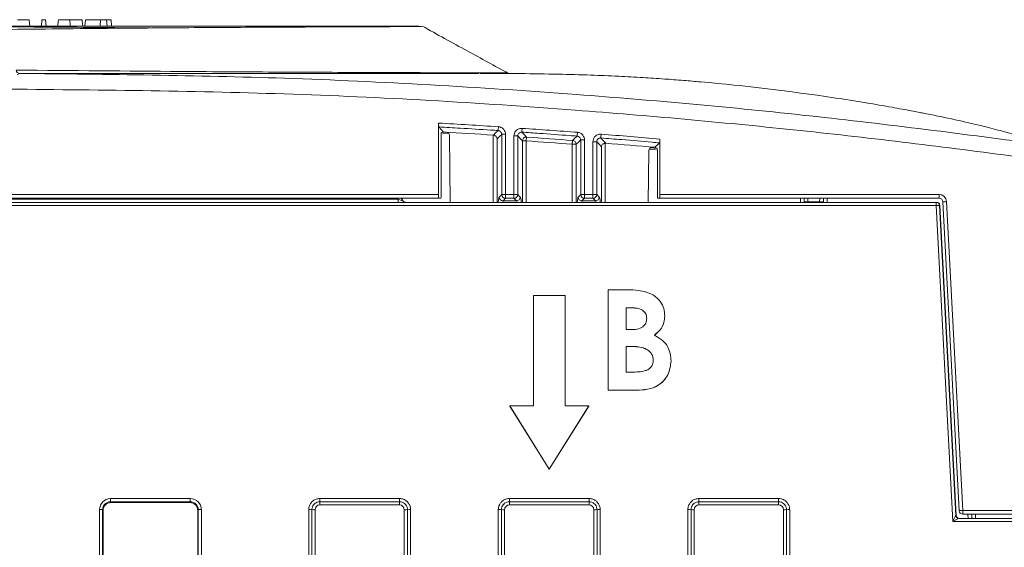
# Model space of a CAD drawing. Header units: millimetres. Extents: x 0 to 2100, y 0 to 1485.
# Tile 27 of 118: x 471 to 549, y 504 to 546. Entities that reach past the tile are written whole.
import ezdxf

# ---------------------------------------------------------------- set-up
doc = ezdxf.new("R2010")
doc.units = ezdxf.units.MM
doc.header["$LTSCALE"] = 5

msp = doc.modelspace()

# ---------------------------------------------------------------- linework, layer by layer
at = {"color": 7, "linetype": 'Continuous', "lineweight": 15}
for p, q in [((471.954, 546.175), (471.998, 545.675)), ((472.965, 546.175), (472.921, 545.675)), ((472.965, 546.175), (473.252, 546.175)), ((473.252, 546.175), (473.296, 545.675)), ((476.419, 546.175), (476.375, 545.675)), ((477.612, 546.175), (476.419, 546.175)), ((477.612, 546.175), (477.568, 545.675)), ((478.074, 546.175), (477.612, 546.175)), ((478.074, 546.175), (478.118, 545.675)), ((478.441, 546.175), (478.074, 546.175)), ((478.441, 546.175), (478.485, 545.675)), ((471.207, 541.925), (470.998, 541.841)), ((474.811, 541.925), (475.286, 541.925)), ((475.286, 541.925), (483.273, 541.925)), ((483.273, 541.925), (483.865, 541.925)), ((509.809, 541.961), (509.772, 541.961)), ((504.36, 537.996), (504.357, 532.356)), ((504.757, 537.288), (504.375, 537.692)), ((504.556, 532.351), (504.558, 536.949)), ((504.573, 537.246), (504.757, 537.284)), ((504.757, 537.284), (504.757, 537.288)), ((504.943, 537.274), (504.757, 537.284)), ((505.226, 536.977), (505.272, 531.726)), ((508.686, 537.047), (508.69, 537.047)), ((509.355, 532.344), (509.353, 537.106)), ((509.652, 537.109), (509.654, 532.347)), ((510.323, 532.347), (510.325, 536.984)), ((510.624, 536.981), (510.622, 532.344)), ((511.312, 536.887), (511.291, 536.588)), ((508.985, 536.762), (508.985, 531.726)), ((510.992, 536.588), (511.291, 536.588)), ((514.958, 536.624), (514.936, 536.325)), ((514.936, 536.325), (515.235, 536.325)), ((515.605, 532.344), (515.603, 536.665)), ((515.902, 536.668), (515.904, 532.347)), ((516.573, 532.347), (516.575, 536.523)), ((516.874, 536.521), (516.872, 532.344)), ((517.242, 531.726), (517.242, 536.123)), ((517.58, 536.405), (517.541, 536.406)), ((521.47, 536.078), (521.317, 536.092)), ((521.47, 536.082), (521.853, 536.433)), ((521.87, 532.356), (521.868, 536.735)), ((520.991, 535.796), (520.955, 531.726)), ((521.012, 535.933), (521.529, 535.891)), ((521.47, 536.082), (521.47, 536.078)), ((521.47, 536.078), (521.654, 536.013)), ((521.67, 535.714), (521.671, 532.351)), ((365.62, 532.356), (504.357, 532.356)), ((509.157, 532.146), (509.355, 532.344)), ((509.654, 532.347), (510.323, 532.347)), ((509.654, 532.347), (509.654, 532.045)), ((510.323, 532.347), (510.323, 532.045)), ((510.622, 532.344), (510.82, 532.146)), ((515.407, 532.146), (515.605, 532.344)), ((515.904, 532.347), (516.573, 532.347)), ((515.904, 532.347), (515.904, 532.045)), ((516.573, 532.347), (516.573, 532.045)), ((516.872, 532.344), (517.07, 532.146)), ((521.87, 532.356), (543.964, 532.356)), ((543.964, 532.356), (543.964, 532.053)), ((326.232, 531.726), (543.745, 531.726)), ((543.745, 531.478), (326.232, 531.478)), ((504.373, 532.053), (365.604, 532.053)), ((368.815, 531.972), (501.162, 531.972)), ((501.162, 531.726), (501.162, 531.972)), ((501.401, 532.053), (501.518, 531.851)), ((501.445, 532.006), (501.418, 532.053)), ((501.518, 531.851), (501.535, 531.851)), ((504.54, 532.053), (504.373, 532.053)), ((509.654, 532.045), (509.456, 531.847)), ((509.456, 531.847), (510.521, 531.847)), ((510.323, 532.045), (509.654, 532.045)), ((510.521, 531.847), (510.323, 532.045)), ((515.904, 532.045), (515.706, 531.847)), ((515.706, 531.847), (516.771, 531.847)), ((516.573, 532.045), (515.904, 532.045)), ((516.771, 531.847), (516.573, 532.045)), ((521.687, 532.053), (521.854, 532.053)), ((543.964, 532.053), (521.854, 532.053)), ((533.286, 532.053), (533.291, 531.78)), ((533.292, 531.726), (533.291, 531.78)), ((533.581, 532.053), (533.591, 531.769)), ((534.512, 531.769), (533.591, 531.769)), ((534.521, 532.053), (534.512, 531.769)), ((534.811, 531.78), (534.816, 532.053)), ((534.811, 531.78), (534.811, 531.726)), ((543.745, 531.478), (543.745, 531.726)), ((543.745, 531.726), (543.774, 531.726)), ((545.055, 506.479), (543.745, 531.478)), ((543.994, 531.489), (545.28, 506.964)), ((544.024, 531.489), (543.994, 531.489)), ((544.024, 531.489), (545.311, 506.964)), ((545.544, 507.338), (544.264, 531.769)), ((544.564, 531.787), (545.844, 507.356)), ((517.779, 516.873), (517.779, 524.81)), ((517.779, 524.81), (519.051, 524.81)), ((514.364, 524.371), (511.864, 524.371)), ((511.864, 524.371), (511.864, 515.621)), ((514.364, 515.621), (514.364, 524.371)), ((519.651, 523.386), (519.204, 523.386)), ((519.204, 523.386), (519.204, 521.656)), ((519.651, 523.381), (519.204, 523.381)), ((519.651, 523.386), (519.651, 523.381)), ((522.257, 522.74), (522.257, 522.736)), ((519.204, 521.656), (519.583, 521.656)), ((519.544, 520.333), (519.204, 520.333)), ((519.204, 520.333), (519.204, 518.298)), ((519.544, 520.329), (519.204, 520.329)), ((519.544, 520.333), (519.544, 520.329)), ((522.766, 519.171), (522.766, 519.166)), ((519.204, 518.298), (519.614, 518.298)), ((520.012, 516.873), (517.779, 516.873)), ((517.779, 516.873), (517.779, 516.869)), ((520.012, 516.869), (517.779, 516.869)), ((520.012, 516.873), (520.012, 516.869)), ((509.989, 515.621), (513.114, 510.621)), ((511.864, 515.621), (509.989, 515.621)), ((509.989, 515.621), (509.989, 515.617)), ((509.989, 515.617), (513.114, 510.617)), ((513.114, 510.621), (516.239, 515.621)), ((513.114, 510.617), (516.239, 515.617)), ((516.239, 515.621), (514.364, 515.621)), ((516.239, 515.621), (516.239, 515.617)), ((513.114, 510.621), (513.114, 510.617)), ((478.396, 508.294), (484.707, 508.294)), ((478.396, 508.042), (478.396, 508.294)), ((484.707, 508.042), (478.396, 508.042)), ((478.396, 508.042), (478.426, 507.981)), ((484.676, 507.981), (484.707, 508.042)), ((484.707, 508.042), (484.707, 508.294)), ((494.958, 508.294), (501.269, 508.294)), ((494.958, 508.294), (494.958, 508.042)), ((501.269, 508.042), (494.958, 508.042)), ((494.958, 508.042), (494.958, 507.79)), ((501.269, 508.294), (501.269, 508.042)), ((501.269, 508.042), (501.269, 507.79)), ((509.958, 508.294), (516.269, 508.294)), ((509.958, 508.294), (509.958, 508.042)), ((516.269, 508.042), (509.958, 508.042)), ((509.958, 507.79), (509.958, 508.042)), ((516.269, 508.294), (516.269, 508.042)), ((516.269, 507.79), (516.269, 508.042)), ((524.958, 508.294), (531.269, 508.294)), ((524.958, 508.042), (524.958, 508.294)), ((531.269, 508.042), (524.958, 508.042)), ((524.958, 508.042), (524.958, 507.79)), ((531.269, 508.042), (531.269, 508.294)), ((531.269, 508.042), (531.269, 507.79)), ((477.521, 472.568), (477.521, 507.419)), ((477.771, 507.417), (477.771, 472.566)), ((477.801, 507.356), (477.771, 507.417)), ((477.801, 507.356), (477.801, 473.29)), ((478.426, 507.981), (484.676, 507.981)), ((485.332, 507.417), (485.301, 507.356)), ((485.301, 507.356), (485.301, 473.29)), ((485.332, 472.566), (485.332, 507.417)), ((485.582, 507.419), (485.582, 472.568)), ((494.083, 482.873), (494.083, 507.419)), ((494.333, 507.417), (494.333, 482.871)), ((494.583, 507.415), (494.583, 482.869)), ((501.269, 507.79), (494.958, 507.79)), ((501.644, 482.869), (501.644, 507.415)), ((501.894, 482.871), (501.894, 507.417)), ((502.144, 507.419), (502.144, 482.873)), ((509.083, 498.129), (509.083, 507.419)), ((509.333, 507.417), (509.333, 498.127)), ((509.583, 507.415), (509.583, 498.121)), ((516.269, 507.79), (509.958, 507.79)), ((516.644, 498.121), (516.644, 507.415)), ((516.894, 498.127), (516.894, 507.417)), ((517.144, 507.419), (517.144, 498.129)), ((524.083, 482.873), (524.083, 507.419)), ((524.333, 507.417), (524.333, 482.871)), ((524.583, 507.415), (524.583, 482.869)), ((531.269, 507.79), (524.958, 507.79)), ((531.644, 482.869), (531.644, 507.415)), ((531.894, 482.871), (531.894, 507.417)), ((532.144, 507.419), (532.144, 482.873)), ((545.844, 507.356), (560.023, 507.356)), ((545.844, 507.053), (545.844, 507.356)), ((559.793, 506.479), (545.055, 506.479)), ((545.28, 506.964), (545.311, 506.964)), ((545.529, 506.727), (559.793, 506.727)), ((560.023, 507.053), (545.844, 507.053)), ((546.556, 506.727), (546.553, 507.053))]:
    msp.add_line(p, q, dxfattribs=at)
at = {"color": 8, "linetype": 'Continuous', "lineweight": 15}
for p, q in [((505.147, 537.171), (504.659, 537.193)), ((508.686, 531.726), (508.686, 537.047)), ((510.992, 531.726), (510.992, 536.588)), ((511.291, 536.588), (511.291, 531.726)), ((514.936, 531.726), (514.936, 536.325)), ((515.235, 536.325), (515.235, 531.726)), ((517.541, 536.406), (517.541, 531.726)), ((521.654, 535.979), (521.09, 536.032)), ((501.162, 531.972), (501.115, 532.053)), ((532.992, 531.726), (532.986, 532.053)), ((533.591, 531.769), (533.591, 531.726)), ((534.511, 531.726), (534.512, 531.769)), ((535.116, 532.053), (535.111, 531.726)), ((546.256, 506.727), (546.253, 507.053)), ((546.853, 507.053), (546.856, 506.727))]:
    msp.add_line(p, q, dxfattribs=at)
at = {"color": 7, "linetype": 'Continuous', "lineweight": 15, "flags": 128}
for points in [[(475.188, 546.175), (475.188, 546.025), (475.189, 545.875), (475.189, 545.675)], [(476.148, 546.175), (476.161, 546.025), (476.174, 545.875), (476.192, 545.675)], [(508.69, 537.047), (508.722, 537.076), (508.847, 537.194), (509.072, 537.405)], [(509.353, 537.106), (509.17, 536.935), (508.985, 536.762)], [(510.992, 536.588), (510.807, 536.785), (510.624, 536.981)], [(510.945, 537.28), (510.976, 537.246), (511.102, 537.112), (511.312, 536.887)], [(514.958, 536.624), (514.99, 536.653), (515.115, 536.769), (515.326, 536.964)], [(515.603, 536.665), (515.42, 536.496), (515.235, 536.325)], [(517.242, 536.123), (517.057, 536.323), (516.874, 536.521)], [(517.198, 536.819), (517.229, 536.785), (517.355, 536.649), (517.58, 536.405)]]:
    msp.add_lwpolyline(points, dxfattribs=at)
at = {"color": 7, "linetype": 'Continuous', "lineweight": 15}
for centre, radius, start, end in [((471.217, 542.212), 0.287, 184.16868, 268.10605), ((658.962, 527.865), 150.193, 176.24287, 176.35815), ((470.436, -54.96), 593.241, 86.303195, 86.683393), ((509.587, 527.441), 9.668, 89.61287, 91.38846), ((510.39, 527.316), 9.668, 88.61154, 90.38713), ((653.876, 527.74), 143.25, 176.0605, 176.18137), ((511.292, 536.587), 0.301, 86.24932, 179.79978), ((470.436, -54.96), 593.256, 85.696019, 86.049094), ((644.242, 527.424), 129.269, 175.6337, 175.76764), ((640.924, 527.279), 124.094, 175.45123, 175.59076), ((470.436, -54.96), 592.957, 85.696019, 86.049094), ((514.935, 536.324), 0.301, 0.16732, 85.5287), ((515.837, 527), 9.668, 89.61287, 91.38846), ((516.64, 526.855), 9.668, 88.61154, 90.38713), ((470.436, -54.96), 593.241, 85.064903, 85.441943), ((509.589, 522.679), 9.668, 89.61287, 91.38846), ((509.655, 532.345), 0.301, 180.1836, 269.8164), ((510.388, 522.679), 9.668, 88.61154, 90.38713), ((510.322, 532.345), 0.301, 270.1836, 359.8164), ((515.839, 522.679), 9.668, 89.61287, 91.38846), ((515.905, 532.345), 0.301, 180.1836, 269.8164), ((516.638, 522.679), 9.668, 88.61154, 90.38713), ((516.572, 532.345), 0.301, 270.1836, 359.8164), ((543.964, 531.756), 0.6, 3, 90), ((501.735, 531.976), 0.25, 210.00108, 269.99986), ((509.457, 532.147), 0.301, 180.1836, 269.8164), ((510.52, 532.147), 0.301, 270.1836, 359.8164), ((515.707, 532.147), 0.301, 180.1836, 269.8164), ((516.77, 532.147), 0.301, 270.1836, 359.8164), ((533.491, 533.211), 1.445, 262.04161, 273.96204), ((534.611, 533.211), 1.445, 266.03796, 277.95839), ((543.745, 531.476), 0.25, 3.00298, 89.99909), ((544.189, 524.183), 7.309, 91.52506, 93.48412), ((543.774, 531.476), 0.25, 3.00392, 90), ((543.964, 531.753), 0.3, 3, 90), ((544.939, 523.182), 8.614, 92.50078, 94.49735), ((477.582, 500.109), 7.311, 88.52467, 90.48406), ((485.52, 500.109), 7.311, 89.51594, 91.47533), ((494.144, 500.011), 7.408, 88.54048, 90.47395), ((494.522, 514.823), 7.408, 268.54048, 270.47395), ((501.705, 514.823), 7.408, 269.52605, 271.45952), ((502.083, 500.011), 7.408, 89.52605, 91.45952), ((509.144, 500.011), 7.408, 88.54048, 90.47395), ((509.522, 514.823), 7.408, 268.54048, 270.47395), ((516.705, 514.823), 7.408, 269.52605, 271.45952), ((517.083, 500.011), 7.408, 89.52605, 91.45952), ((524.144, 500.011), 7.408, 88.54048, 90.47395), ((524.522, 514.823), 7.408, 268.54048, 270.47395), ((531.705, 514.823), 7.408, 269.52605, 271.45952), ((532.083, 500.011), 7.408, 89.52605, 91.45952), ((546.22, 498.75), 8.614, 92.50078, 94.49735), ((545.844, 507.353), 0.3, 183, 270), ((545.529, 506.977), 0.25, 183.00298, 269.99909), ((545.56, 506.977), 0.25, 183.00392, 270)]:
    msp.add_arc(centre, radius, start, end, dxfattribs=at)
for centre, major_axis, ratio, start_param, end_param in [((470.436, -55.229), (0, 594.194), 1, 6.218083, 6.226061), ((470.436, -55.229), (0, 594.194), 1, 6.207527, 6.214923), ((470.436, -55.229), (0, 594.194), 1, 6.196519, 6.204366), ((504.373, 532.353), (0, 0.3), 0.052408, 1.56207, 3.141593), ((504.54, 532.353), (0, 0.3), 0.052408, 3.141593, 4.703662), ((521.687, 532.353), (0, 0.3), 0.052408, 1.579523, 3.141593), ((521.854, 532.353), (0, 0.3), 0.052408, 3.141593, 4.721116), ((501.157, 531.976), (0.361, -0.125), 0.006478, 4.728595, 6.286302), ((501.445, 532.004), (-0.248, 0.429), 0.002201, 4.346302, 4.716201), ((501.75, 531.976), (0, 0.25), 0.991361, 2.771721, 3.141593), ((478.396, 507.419), (0.744, -0.46), 0.999915, 2.124401, 3.695121), ((478.396, 507.417), (0.452, -0.432), 0.999832, 2.3335, 3.90422), ((484.706, 507.419), (0.744, 0.46), 0.999915, 5.729657, 7.300377), ((484.706, 507.417), (0.452, 0.432), 0.999832, 5.520558, 7.091278), ((478.432, 507.356), (0.63, 0), 0.991312, 1.570796, 3.132866), ((484.676, 507.356), (0.532, 0.329), 0.999915, 5.729657, 7.300377), ((494.958, 507.415), (0.319, -0.197), 0.999915, 2.124401, 3.695121), ((501.269, 507.415), (0.319, 0.197), 0.999915, 5.729657, 7.300377), ((509.958, 507.415), (0.319, -0.197), 0.999915, 2.124401, 3.695121), ((516.269, 507.415), (0.319, 0.197), 0.999915, 5.729657, 7.300377), ((524.958, 507.415), (0.319, -0.197), 0.999915, 2.124401, 3.695121), ((531.269, 507.415), (0.319, 0.197), 0.999915, 5.729657, 7.300377), ((545.055, 506.477), (0.225, 0.487), 0.001705, 0.005033, 1.567103), ((545.055, 506.477), (0.474, 0.25), 0.003599, 0.00683, 1.5689)]:
    msp.add_ellipse(centre, major_axis=major_axis, ratio=ratio, start_param=start_param, end_param=end_param, dxfattribs=at)
at = {"color": 8, "linetype": 'Continuous', "lineweight": 15}
for centre, major_axis, ratio, start_param, end_param in [((509.168, 528.102), (0, 4.05), 0.052408, 0.05236, 0.462663), ((509.467, 528.102), (0, 3.75), 0.0566, 0.05236, 0.259741), ((510.51, 528.102), (0, 3.75), 0.0566, 6.023445, 6.230825), ((510.809, 528.102), (0, 4.05), 0.052408, 5.820523, 6.230825), ((515.418, 528.102), (0, 4.05), 0.052408, 0.05236, 0.462663), ((515.717, 528.102), (0, 3.75), 0.0566, 0.05236, 0.259741), ((516.76, 528.102), (0, 3.75), 0.0566, 6.023445, 6.230825), ((517.059, 528.102), (0, 4.05), 0.052408, 5.820523, 6.230825)]:
    msp.add_ellipse(centre, major_axis=major_axis, ratio=ratio, start_param=start_param, end_param=end_param, dxfattribs=at)
at = {"color": 7, "linetype": 'Continuous', "lineweight": 15}
for points, knots in [([(481.571, 545.519), (480.299, 545.533), (477.439, 545.563), (473.677, 545.587), (470.667, 545.605), (469.449, 545.611), (469.059, 545.613)], [0, 0, 0, 0, 0.244732, 0.550445, 0.856219, 1, 1, 1, 1]), ([(470.194, 545.675), (474.129, 545.675), (480.565, 545.675), (488.59, 545.675), (494.052, 545.675), (498.168, 545.675), (500.945, 545.675), (502.654, 545.675), (502.75, 545.675), (502.792, 545.675)], [0, 0, 0, 0, 0.241495, 0.394955, 0.548388, 0.66802, 0.788111, 0.90815, 1, 1, 1, 1]), ([(502.975, 545.637), (502.999, 545.636), (503.072, 545.635), (502.166, 545.63), (500.389, 545.623), (497.789, 545.613), (494.014, 545.598), (488.811, 545.572), (483.456, 545.536), (477.36, 545.484), (473.426, 545.441), (470.476, 545.408)], [0, 0, 0, 0, 0.049267, 0.147472, 0.248847, 0.350301, 0.451719, 0.605017, 0.758577, 0.818862, 1, 1, 1, 1]), ([(471.954, 546.175), (471.937, 546.175), (471.909, 546.175), (471.672, 546.175), (471.391, 546.175), (471.16, 546.175), (471.047, 546.175)], [0, 0, 0, 0, 0.335593, 0.56019, 0.785444, 1, 1, 1, 1]), ([(474.269, 546.175), (474.261, 546.091), (474.244, 545.925), (474.228, 545.758), (474.22, 545.675)], [0, 0, 0, 0, 0.5, 1, 1, 1, 1]), ([(475.188, 546.175), (475.086, 546.175), (474.891, 546.175), (474.631, 546.175), (474.433, 546.175), (474.316, 546.175), (474.284, 546.175), (474.269, 546.175)], [0, 0, 0, 0, 0.216571, 0.41591, 0.614881, 0.822161, 1, 1, 1, 1]), ([(476.148, 546.175), (476.127, 546.175), (476.09, 546.175), (475.881, 546.175), (475.652, 546.175), (475.418, 546.175), (475.259, 546.175), (475.188, 546.175)], [0, 0, 0, 0, 0.336732, 0.568731, 0.72257, 0.876726, 1, 1, 1, 1]), ([(509.887, 541.93), (508.796, 542.523), (506.392, 543.83), (504.238, 545.019), (503.062, 545.669)], [0, 0, 0, 0, 0.4537129, 1, 1, 1, 1]), ([(470.931, 542.191), (475.334, 542.15), (482.648, 542.083), (492.014, 542.029), (498.164, 542.002), (502.599, 541.987), (505.645, 541.977), (507.975, 541.97), (509.509, 541.965), (509.694, 541.962), (509.784, 541.961)], [0, 0, 0, 0, 0.230908, 0.383476, 0.536275, 0.628934, 0.721626, 0.814246, 0.909576, 1, 1, 1, 1]), ([(471.207, 541.925), (478.197, 541.85), (492.898, 541.692), (513.745, 540.475), (533.736, 538.696), (545.99, 537.106), (552.12, 536.311)], [0, 0, 0, 0, 0.258322, 0.54334, 0.771558, 1, 1, 1, 1]), ([(507.53, 541.925), (507.003, 541.925), (505.757, 541.925), (502.864, 541.925), (498.413, 541.925), (492.233, 541.925), (482.908, 541.925), (475.603, 541.925), (471.207, 541.925)], [0, 0, 0, 0, 0.087582, 0.20736, 0.327092, 0.51851, 0.710299, 1, 1, 1, 1]), ([(472.273, 541.925), (472.207, 541.925), (472.112, 541.925), (472.168, 541.925), (472.185, 541.925)], [0, 0, 0, 0, 0.704938, 1, 1, 1, 1]), ([(476.372, 541.925), (475.682, 541.925), (473.913, 541.925), (473.095, 541.925), (472.596, 541.925)], [0, 0, 0, 0, 0.390061, 1, 1, 1, 1]), ([(502.011, 541.925), (501.875, 541.925), (501.602, 541.925), (499.515, 541.925), (496.341, 541.925), (492.437, 541.925), (488.312, 541.925), (485.493, 541.925), (484.083, 541.925)], [0, 0, 0, 0, 0.1758785, 0.3527372, 0.5356816, 0.7192244, 0.859548, 1, 1, 1, 1]), ([(551.129, 536.665), (551.126, 536.679), (551.118, 536.711), (550.657, 536.868), (549.818, 537.12), (548.581, 537.461), (546.947, 537.874), (545.31, 538.249), (544.074, 538.511), (543.413, 538.646), (542.991, 538.731), (542.322, 538.86), (541.532, 539.01), (540.141, 539.266), (538.049, 539.626), (532.986, 540.426), (528.433, 540.969), (524.404, 541.317), (523.364, 541.402), (522.012, 541.502), (520.343, 541.61), (518.433, 541.712), (516.236, 541.801), (513.682, 541.871), (510.819, 541.917), (508.723, 541.921), (507.657, 541.923)], [0, 0, 0, 0, 0.0910316, 0.2005432, 0.3001442, 0.3899494, 0.4702126, 0.5413226, 0.5577242, 0.5735884, 0.5888701, 0.5944688, 0.6002748, 0.6133468, 0.6294612, 0.649271, 0.7299573, 0.7348918, 0.7406477, 0.756211, 0.7784852, 0.8081332, 0.8455303, 0.8909445, 0.9445737, 1, 1, 1, 1]), ([(509.921, 541.925), (509.83, 541.925), (509.642, 541.925), (508.873, 541.925), (508.112, 541.925), (508.095, 541.925)], [0, 0, 0, 0, 0.475333, 0.988049, 1, 1, 1, 1]), ([(552.092, 535.064), (551.27, 535.177), (544.728, 536.078), (532.436, 537.549), (513.268, 539.27), (492.352, 540.481), (477.182, 540.618), (469.707, 540.686)], [0, 0, 0, 0, 0.030121, 0.239728, 0.449335, 0.728679, 1, 1, 1, 1]), ([(504.375, 537.692), (504.373, 537.698), (504.37, 537.708), (504.365, 537.765), (504.362, 537.845), (504.36, 537.927), (504.36, 537.978), (504.36, 537.996)], [0, 0, 0, 0, 0.221088, 0.442159, 0.663592, 0.885172, 1, 1, 1, 1]), ([(509.072, 537.405), (508.873, 537.418), (507.875, 537.482), (506.309, 537.58), (504.943, 537.659), (504.375, 537.692)], [0, 0, 0, 0, 0.127495, 0.637475, 1, 1, 1, 1]), ([(509.652, 537.109), (509.651, 537.14), (509.646, 537.238), (509.59, 537.398), (509.465, 537.559), (509.292, 537.673), (509.159, 537.695), (509.092, 537.706)], [0, 0, 0, 0, 0.10371, 0.327509, 0.55148, 0.775747, 1, 1, 1, 1]), ([(504.558, 536.949), (504.558, 536.983), (504.558, 537.051), (504.561, 537.14), (504.565, 537.207), (504.569, 537.241), (504.572, 537.245), (504.573, 537.246)], [0, 0, 0, 0, 0.217618, 0.435252, 0.652509, 0.869567, 1, 1, 1, 1]), ([(504.943, 537.274), (504.976, 537.269), (505.043, 537.258), (505.13, 537.201), (505.194, 537.121), (505.222, 537.041), (505.225, 536.992), (505.226, 536.977)], [0, 0, 0, 0, 0.2240678, 0.4481352, 0.6722139, 0.8963138, 1, 1, 1, 1]), ([(508.69, 537.047), (508.718, 537.043), (508.774, 537.035), (508.855, 536.994), (508.932, 536.925), (508.974, 536.842), (508.984, 536.783), (508.985, 536.763), (508.985, 536.762)], [0, 0, 0, 0, 0.1553322, 0.3097978, 0.5335378, 0.8349466, 0.9928535, 1, 1, 1, 1]), ([(509.072, 537.405), (509.106, 537.399), (509.173, 537.389), (509.259, 537.331), (509.322, 537.251), (509.35, 537.171), (509.352, 537.122), (509.353, 537.106)], [0, 0, 0, 0, 0.224585, 0.44877, 0.672495, 0.896203, 1, 1, 1, 1]), ([(510.965, 537.581), (510.907, 537.58), (510.782, 537.578), (510.6, 537.501), (510.448, 537.366), (510.345, 537.186), (510.332, 537.051), (510.325, 536.984)], [0, 0, 0, 0, 0.177045, 0.382607, 0.588237, 0.794125, 1, 1, 1, 1]), ([(510.624, 536.981), (510.628, 537.015), (510.634, 537.082), (510.686, 537.172), (510.762, 537.24), (510.853, 537.279), (510.916, 537.279), (510.945, 537.28)], [0, 0, 0, 0, 0.206018, 0.411687, 0.617038, 0.822588, 1, 1, 1, 1]), ([(515.326, 536.964), (515.126, 536.979), (514.129, 537.054), (512.669, 537.161), (511.408, 537.248), (510.945, 537.28)], [0, 0, 0, 0, 0.136607, 0.683037, 1, 1, 1, 1]), ([(515.326, 536.964), (515.359, 536.958), (515.426, 536.947), (515.512, 536.888), (515.574, 536.807), (515.6, 536.728), (515.602, 536.68), (515.603, 536.665)], [0, 0, 0, 0, 0.2261626, 0.451928, 0.6772397, 0.9025424, 1, 1, 1, 1]), ([(515.902, 536.668), (515.901, 536.697), (515.897, 536.793), (515.844, 536.952), (515.72, 537.114), (515.548, 537.23), (515.415, 537.254), (515.348, 537.265)], [0, 0, 0, 0, 0.097375, 0.322763, 0.548317, 0.774165, 1, 1, 1, 1]), ([(517.221, 537.12), (517.161, 537.12), (517.033, 537.119), (516.85, 537.04), (516.698, 536.905), (516.595, 536.726), (516.581, 536.591), (516.575, 536.523)], [0, 0, 0, 0, 0.18228, 0.386526, 0.590847, 0.79543, 1, 1, 1, 1]), ([(516.874, 536.521), (516.877, 536.554), (516.884, 536.622), (516.936, 536.712), (517.012, 536.78), (517.104, 536.819), (517.168, 536.819), (517.198, 536.819)], [0, 0, 0, 0, 0.204719, 0.409083, 0.613119, 0.817342, 1, 1, 1, 1]), ([(521.853, 536.433), (521.653, 536.45), (520.657, 536.536), (519.106, 536.667), (517.753, 536.775), (517.198, 536.819)], [0, 0, 0, 0, 0.1284519, 0.6422604, 1, 1, 1, 1]), ([(517.242, 536.123), (517.242, 536.124), (517.243, 536.147), (517.254, 536.206), (517.299, 536.289), (517.376, 536.356), (517.458, 536.395), (517.513, 536.402), (517.541, 536.406)], [0, 0, 0, 0, 0.007106, 0.182162, 0.475939, 0.694189, 0.846691, 1, 1, 1, 1]), ([(520.991, 535.796), (520.995, 535.829), (521.002, 535.897), (521.054, 535.986), (521.131, 536.053), (521.223, 536.092), (521.287, 536.092), (521.317, 536.092)], [0, 0, 0, 0, 0.204578, 0.409157, 0.613726, 0.818277, 1, 1, 1, 1]), ([(521.868, 536.735), (521.867, 536.701), (521.867, 536.634), (521.864, 536.543), (521.861, 536.475), (521.856, 536.44), (521.854, 536.435), (521.853, 536.433)], [0, 0, 0, 0, 0.2211054, 0.4422443, 0.6625828, 0.8821777, 1, 1, 1, 1]), ([(521.654, 536.013), (521.656, 536.01), (521.66, 536.002), (521.664, 535.948), (521.668, 535.87), (521.67, 535.787), (521.67, 535.733), (521.67, 535.714)], [0, 0, 0, 0, 0.21759, 0.435146, 0.653491, 0.872539, 1, 1, 1, 1]), ([(501.535, 531.851), (501.547, 531.833), (501.572, 531.796), (501.622, 531.76), (501.647, 531.749), (501.66, 531.743)], [0, 0, 0, 0, 0.329372, 0.659608, 1, 1, 1, 1]), ([(519.051, 524.81), (519.356, 524.81), (519.9, 524.81), (520.435, 524.712), (520.67, 524.669)], [0, 0, 0, 0, 0.560274, 1, 1, 1, 1]), ([(520.67, 524.669), (520.91, 524.586), (521.39, 524.422), (521.906, 523.92), (522.213, 523.336), (522.242, 522.939), (522.257, 522.74)], [0, 0, 0, 0, 0.280128, 0.559802, 0.779794, 1, 1, 1, 1]), ([(520.832, 522.549), (520.815, 522.687), (520.789, 522.894), (520.614, 523.109), (520.281, 523.35), (519.931, 523.37), (519.651, 523.386)], [0, 0, 0, 0, 0.249584, 0.375361, 0.501266, 1, 1, 1, 1]), ([(520.832, 522.545), (520.815, 522.683), (520.789, 522.89), (520.614, 523.105), (520.281, 523.346), (519.931, 523.366), (519.651, 523.381)], [0, 0, 0, 0, 0.2495845, 0.3753612, 0.5012665, 1, 1, 1, 1]), ([(519.583, 521.656), (519.745, 521.662), (520.068, 521.674), (520.502, 521.835), (520.793, 522.163), (520.819, 522.421), (520.832, 522.549)], [0, 0, 0, 0, 0.28109, 0.560548, 0.780097, 1, 1, 1, 1]), ([(522.257, 522.74), (522.245, 522.571), (522.222, 522.234), (521.968, 521.67), (521.636, 521.385), (521.433, 521.211)], [0, 0, 0, 0, 0.2803053, 0.5604571, 1, 1, 1, 1]), ([(522.257, 522.736), (522.245, 522.567), (522.222, 522.23), (521.968, 521.666), (521.636, 521.381), (521.433, 521.206)], [0, 0, 0, 0, 0.2803053, 0.5604571, 1, 1, 1, 1]), ([(521.433, 521.211), (521.645, 521.093), (522.066, 520.859), (522.648, 520.181), (522.721, 519.554), (522.766, 519.171)], [0, 0, 0, 0, 0.281283, 0.5617, 1, 1, 1, 1]), ([(521.341, 519.226), (521.334, 519.326), (521.321, 519.524), (521.188, 519.798), (520.978, 520.013), (520.457, 520.312), (519.95, 520.324), (519.544, 520.333)], [0, 0, 0, 0, 0.125208, 0.250275, 0.3755, 0.500774, 1, 1, 1, 1]), ([(521.341, 519.222), (521.334, 519.321), (521.321, 519.52), (521.188, 519.794), (520.978, 520.008), (520.457, 520.308), (519.95, 520.319), (519.544, 520.329)], [0, 0, 0, 0, 0.125208, 0.250275, 0.3755, 0.500774, 1, 1, 1, 1]), ([(519.614, 518.298), (519.988, 518.302), (520.455, 518.307), (520.977, 518.509), (521.19, 518.696), (521.323, 518.948), (521.335, 519.134), (521.341, 519.226)], [0, 0, 0, 0, 0.500037, 0.625162, 0.750129, 0.874962, 1, 1, 1, 1]), ([(522.766, 519.171), (522.711, 518.793), (522.601, 518.039), (521.834, 517.228), (520.903, 516.901), (520.31, 516.882), (520.012, 516.873)], [0, 0, 0, 0, 0.2792124, 0.5584813, 0.7786926, 1, 1, 1, 1]), ([(522.766, 519.166), (522.711, 518.789), (522.601, 518.034), (521.834, 517.223), (520.903, 516.896), (520.31, 516.878), (520.012, 516.869)], [0, 0, 0, 0, 0.279212, 0.558481, 0.778693, 1, 1, 1, 1]), ([(494.083, 507.419), (494.086, 507.475), (494.095, 507.628), (494.18, 507.846), (494.338, 508.052), (494.547, 508.208), (494.768, 508.285), (494.912, 508.292), (494.958, 508.294)], [0, 0, 0, 0, 0.121117, 0.335616, 0.500056, 0.684519, 0.899008, 1, 1, 1, 1]), ([(494.958, 508.042), (494.925, 508.041), (494.822, 508.036), (494.664, 507.98), (494.515, 507.869), (494.402, 507.722), (494.341, 507.566), (494.335, 507.457), (494.333, 507.417)], [0, 0, 0, 0, 0.100993, 0.315482, 0.499944, 0.664383, 0.878882, 1, 1, 1, 1]), ([(501.269, 508.294), (501.324, 508.291), (501.478, 508.282), (501.696, 508.197), (501.902, 508.039), (502.057, 507.83), (502.135, 507.61), (502.142, 507.466), (502.144, 507.419)], [0, 0, 0, 0, 0.121117, 0.335616, 0.500056, 0.684519, 0.899008, 1, 1, 1, 1]), ([(501.894, 507.417), (501.892, 507.45), (501.888, 507.553), (501.832, 507.711), (501.721, 507.86), (501.574, 507.973), (501.418, 508.034), (501.309, 508.04), (501.269, 508.042)], [0, 0, 0, 0, 0.100993, 0.315482, 0.499944, 0.664383, 0.878882, 1, 1, 1, 1]), ([(509.083, 507.419), (509.086, 507.475), (509.095, 507.628), (509.18, 507.846), (509.338, 508.052), (509.547, 508.208), (509.768, 508.285), (509.912, 508.292), (509.958, 508.294)], [0, 0, 0, 0, 0.121117, 0.335616, 0.500056, 0.684519, 0.899008, 1, 1, 1, 1]), ([(509.958, 508.042), (509.925, 508.041), (509.822, 508.036), (509.664, 507.98), (509.515, 507.869), (509.402, 507.722), (509.341, 507.566), (509.335, 507.457), (509.333, 507.417)], [0, 0, 0, 0, 0.100993, 0.3154824, 0.4999436, 0.6643827, 0.8788817, 1, 1, 1, 1]), ([(516.269, 508.294), (516.324, 508.291), (516.478, 508.282), (516.696, 508.197), (516.902, 508.039), (517.057, 507.83), (517.135, 507.61), (517.142, 507.466), (517.144, 507.419)], [0, 0, 0, 0, 0.121117, 0.335616, 0.500056, 0.684519, 0.899008, 1, 1, 1, 1]), ([(516.894, 507.417), (516.892, 507.45), (516.888, 507.553), (516.832, 507.711), (516.721, 507.86), (516.574, 507.973), (516.418, 508.034), (516.309, 508.04), (516.269, 508.042)], [0, 0, 0, 0, 0.100993, 0.315482, 0.499944, 0.664383, 0.878882, 1, 1, 1, 1]), ([(524.083, 507.419), (524.086, 507.475), (524.095, 507.628), (524.18, 507.846), (524.338, 508.052), (524.547, 508.208), (524.768, 508.285), (524.912, 508.292), (524.958, 508.294)], [0, 0, 0, 0, 0.121117, 0.335616, 0.500056, 0.684519, 0.899008, 1, 1, 1, 1]), ([(524.958, 508.042), (524.925, 508.041), (524.822, 508.036), (524.664, 507.98), (524.515, 507.869), (524.402, 507.722), (524.341, 507.566), (524.335, 507.457), (524.333, 507.417)], [0, 0, 0, 0, 0.100993, 0.3154824, 0.4999436, 0.6643827, 0.8788817, 1, 1, 1, 1]), ([(531.269, 508.294), (531.324, 508.291), (531.478, 508.282), (531.696, 508.197), (531.902, 508.039), (532.057, 507.83), (532.135, 507.61), (532.142, 507.466), (532.144, 507.419)], [0, 0, 0, 0, 0.121117, 0.335616, 0.500056, 0.684519, 0.899008, 1, 1, 1, 1]), ([(531.894, 507.417), (531.892, 507.45), (531.888, 507.553), (531.832, 507.711), (531.721, 507.86), (531.574, 507.973), (531.418, 508.034), (531.309, 508.04), (531.269, 508.042)], [0, 0, 0, 0, 0.100993, 0.3154824, 0.4999436, 0.6643827, 0.8788817, 1, 1, 1, 1]), ([(477.801, 507.362), (477.811, 507.442), (477.83, 507.603), (477.974, 507.808), (478.18, 507.953), (478.344, 507.972), (478.426, 507.981)], [0, 0, 0, 0, 0.245899, 0.497266, 0.748633, 1, 1, 1, 1])]:
    msp.add_open_spline(points, degree=3, knots=knots, dxfattribs=at)

doc.saveas('drawing.dxf')
